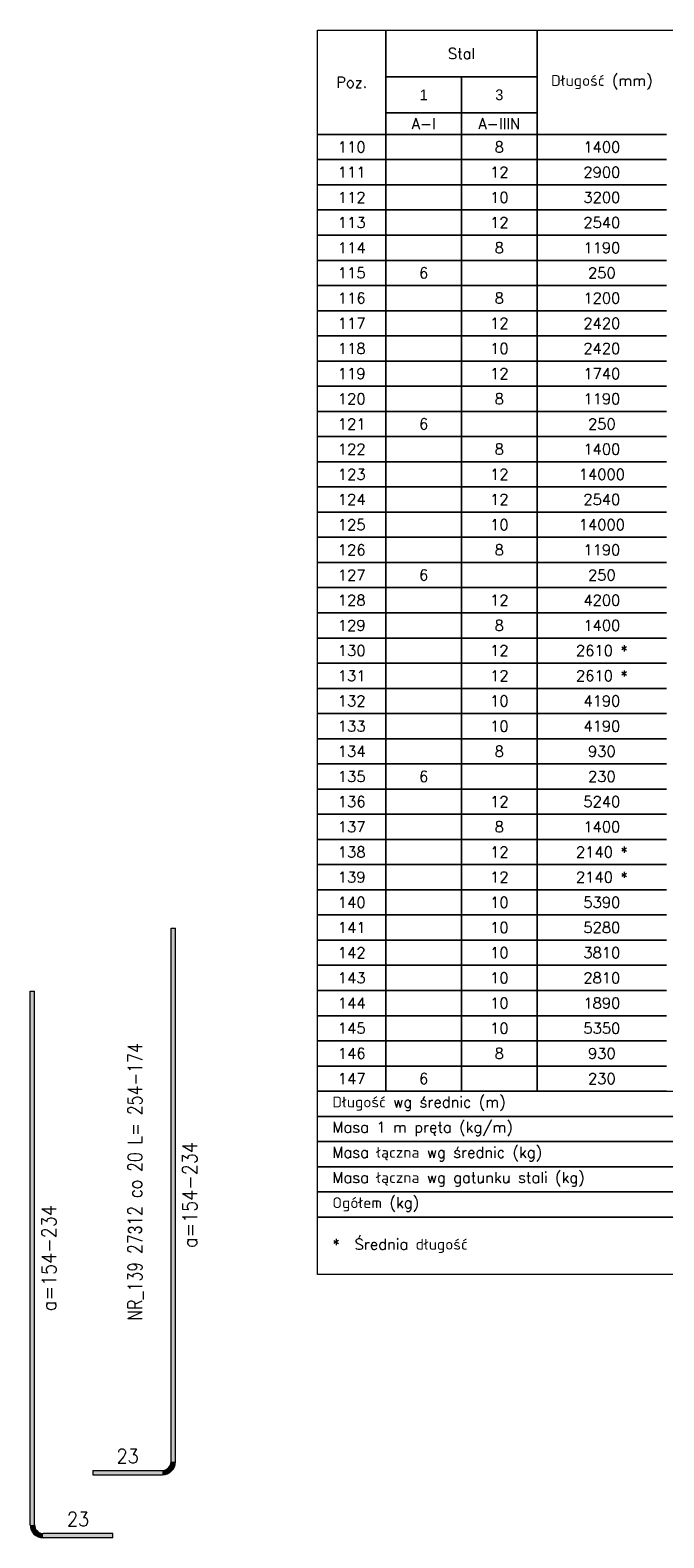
# Model space of a CAD drawing. Extents: x 253237 to 278058, y -131782 to -118389.
# Tile 20 of 23: x 273145 to 274906, y -128318 to -124126. Entities that reach past the tile are written whole.
import ezdxf

# ---------------------------------------------------------------- set-up
doc = ezdxf.new("R2010")
doc.units = 0
doc.header["$LTSCALE"] = 5
doc.header["$MEASUREMENT"] = 0
doc.layers.add('AutoCAD_Structural_Detailing_pręt wyrzucony', color=7, linetype='Continuous', lineweight=13)
doc.layers.add('AutoCAD_Structural_Detailing_tabele zbrojenia', color=7, linetype='Continuous', lineweight=20)
doc.styles.add('marta', font='simplex.shx', dxfattribs={"width": 0.8})
doc.styles.add('r-simplex', font='simplex.shx', dxfattribs={"width": 0.9})
doc.styles.add('styl2T', font='simplex.shx', dxfattribs={"height": 30})

msp = doc.modelspace()

# ---------------------------------------------------------------- hatches: boundary and pattern name
at = {"layer": 'AutoCAD_Structural_Detailing_pręt wyrzucony'}
for points in [[(273548.66, -128106.61), (273536.66, -128106.61), (273536.66, -126622.61), (273548.66, -126622.61)], [(273157.08, -128282), (273145.08, -128282), (273145.08, -126798), (273157.08, -126798)], [(273318.81, -128142.61), (273318.81, -128130.61), (273512.66, -128130.61), (273512.66, -128142.61)], [(273374.93, -128306), (273374.93, -128318), (273181.08, -128318), (273181.08, -128306)]]:
    msp.add_hatch(color=6, dxfattribs=at).paths.add_polyline_path(points, flags=0)
h = msp.add_hatch(color=6, dxfattribs=at)
edge = h.paths.add_edge_path(flags=0)
edge.add_line((273512.66, -128142.61), (273512.66, -128130.61))
edge.add_arc((273512.66, -128106.61), 24, -90, 0)
edge.add_line((273536.66, -128106.61), (273548.66, -128106.61))
edge.add_arc((273512.66, -128106.61), 36, 270, 360, ccw=False)
h = msp.add_hatch(color=6, dxfattribs=at)
edge = h.paths.add_edge_path(flags=0)
edge.add_line((273145.08, -128282), (273157.08, -128282))
edge.add_arc((273181.08, -128282), 24, 180, 270)
edge.add_line((273181.08, -128306), (273181.08, -128318))
edge.add_arc((273181.08, -128282), 36, 540, 630, ccw=False)

# ---------------------------------------------------------------- linework, layer by layer
at = {"layer": 'AutoCAD_Structural_Detailing_pręt wyrzucony', "color": 6}
for p, q in [((273536.66, -128106.61), (273536.66, -126622.61)), ((273536.66, -126622.61), (273548.66, -126622.61)), ((273548.66, -128106.61), (273548.66, -126622.61)), ((273145.08, -128282), (273145.08, -126798)), ((273145.08, -126798), (273157.08, -126798)), ((273157.08, -128282), (273157.08, -126798)), ((273318.81, -128130.61), (273512.66, -128130.61)), ((273318.81, -128130.61), (273318.81, -128142.61)), ((273318.81, -128142.61), (273512.66, -128142.61)), ((273374.93, -128306), (273181.08, -128306)), ((273374.93, -128318), (273374.93, -128306)), ((273374.93, -128318), (273181.08, -128318))]:
    msp.add_line(p, q, dxfattribs=at)
for centre, radius, start, end in [((273512.66, -128106.61), 24, 270, 0), ((273512.66, -128106.61), 36, 270, 360), ((273181.08, -128282), 36, 180, 270), ((273181.08, -128282), 24, 180, 270)]:
    msp.add_arc(centre, radius, start, end, dxfattribs=at)
at = {"layer": 'AutoCAD_Structural_Detailing_tabele zbrojenia', "color": 242}
for p, q in [((273943.54, -124126.21), (276913.54, -124126.21)), ((273943.54, -127586.21), (273943.54, -124126.21)), ((273943.54, -124126.21), (274133.54, -124126.21)), ((273943.54, -124416.21), (273943.54, -124126.21)), ((274133.54, -124126.21), (274133.54, -124416.21)), ((274133.54, -124126.21), (274553.54, -124126.21)), ((274133.54, -124256.21), (274133.54, -124126.21)), ((274553.54, -124126.21), (274913.54, -124126.21)), ((274553.54, -124416.21), (274553.54, -124126.21)), ((274553.54, -124126.21), (274553.54, -124256.21)), ((274553.54, -124256.21), (274133.54, -124256.21)), ((274133.54, -124256.21), (274343.54, -124256.21)), ((274133.54, -124356.21), (274133.54, -124256.21)), ((274343.54, -124256.21), (274343.54, -124356.21)), ((274343.54, -124256.21), (274553.54, -124256.21)), ((274343.54, -124356.21), (274343.54, -124256.21)), ((274553.54, -124256.21), (274553.54, -124356.21)), ((274343.54, -124356.21), (274133.54, -124356.21)), ((274133.54, -124356.21), (274343.54, -124356.21)), ((274133.54, -124416.21), (274133.54, -124356.21)), ((274553.54, -124356.21), (274343.54, -124356.21)), ((274343.54, -124356.21), (274343.54, -124416.21)), ((274343.54, -124356.21), (274553.54, -124356.21)), ((274343.54, -124416.21), (274343.54, -124356.21)), ((274553.54, -124356.21), (274553.54, -124416.21)), ((274133.54, -124416.21), (273943.54, -124416.21)), ((273943.54, -124416.21), (274133.54, -124416.21)), ((273943.54, -124486.21), (273943.54, -124416.21)), ((274343.54, -124416.21), (274133.54, -124416.21)), ((274133.54, -124416.21), (274133.54, -124486.21)), ((274133.54, -124416.21), (274343.54, -124416.21)), ((274133.54, -124486.21), (274133.54, -124416.21)), ((274553.54, -124416.21), (274343.54, -124416.21)), ((274343.54, -124416.21), (274343.54, -124486.21)), ((274343.54, -124416.21), (274553.54, -124416.21)), ((274343.54, -124486.21), (274343.54, -124416.21)), ((274913.54, -124416.21), (274553.54, -124416.21)), ((274553.54, -124416.21), (274553.54, -124486.21)), ((274553.54, -124416.21), (274913.54, -124416.21)), ((274553.54, -124486.21), (274553.54, -124416.21)), ((274133.54, -124486.21), (273943.54, -124486.21)), ((273943.54, -124486.21), (274133.54, -124486.21)), ((273943.54, -124556.21), (273943.54, -124486.21)), ((274343.54, -124486.21), (274133.54, -124486.21)), ((274133.54, -124486.21), (274133.54, -124556.21)), ((274133.54, -124486.21), (274343.54, -124486.21)), ((274133.54, -124556.21), (274133.54, -124486.21)), ((274553.54, -124486.21), (274343.54, -124486.21)), ((274343.54, -124486.21), (274343.54, -124556.21)), ((274343.54, -124486.21), (274553.54, -124486.21)), ((274343.54, -124556.21), (274343.54, -124486.21)), ((274913.54, -124486.21), (274553.54, -124486.21)), ((274553.54, -124486.21), (274553.54, -124556.21)), ((274553.54, -124486.21), (274913.54, -124486.21)), ((274553.54, -124556.21), (274553.54, -124486.21)), ((274133.54, -124556.21), (273943.54, -124556.21)), ((273943.54, -124556.21), (274133.54, -124556.21)), ((273943.54, -124626.21), (273943.54, -124556.21)), ((274343.54, -124556.21), (274133.54, -124556.21)), ((274133.54, -124556.21), (274133.54, -124626.21)), ((274133.54, -124556.21), (274343.54, -124556.21)), ((274133.54, -124626.21), (274133.54, -124556.21)), ((274553.54, -124556.21), (274343.54, -124556.21)), ((274343.54, -124556.21), (274343.54, -124626.21)), ((274343.54, -124556.21), (274553.54, -124556.21)), ((274343.54, -124626.21), (274343.54, -124556.21)), ((274913.54, -124556.21), (274553.54, -124556.21)), ((274553.54, -124556.21), (274553.54, -124626.21)), ((274553.54, -124556.21), (274913.54, -124556.21)), ((274553.54, -124626.21), (274553.54, -124556.21)), ((274133.54, -124626.21), (273943.54, -124626.21)), ((273943.54, -124626.21), (274133.54, -124626.21)), ((273943.54, -124696.21), (273943.54, -124626.21)), ((274343.54, -124626.21), (274133.54, -124626.21)), ((274133.54, -124626.21), (274133.54, -124696.21)), ((274133.54, -124626.21), (274343.54, -124626.21)), ((274133.54, -124696.21), (274133.54, -124626.21)), ((274553.54, -124626.21), (274343.54, -124626.21)), ((274343.54, -124626.21), (274343.54, -124696.21)), ((274343.54, -124626.21), (274553.54, -124626.21)), ((274343.54, -124696.21), (274343.54, -124626.21)), ((274913.54, -124626.21), (274553.54, -124626.21)), ((274553.54, -124626.21), (274553.54, -124696.21)), ((274553.54, -124626.21), (274913.54, -124626.21)), ((274553.54, -124696.21), (274553.54, -124626.21)), ((274133.54, -124696.21), (273943.54, -124696.21)), ((273943.54, -124696.21), (274133.54, -124696.21)), ((273943.54, -124766.21), (273943.54, -124696.21)), ((274343.54, -124696.21), (274133.54, -124696.21)), ((274133.54, -124696.21), (274133.54, -124766.21)), ((274133.54, -124696.21), (274343.54, -124696.21)), ((274133.54, -124766.21), (274133.54, -124696.21)), ((274553.54, -124696.21), (274343.54, -124696.21)), ((274343.54, -124696.21), (274343.54, -124766.21)), ((274343.54, -124696.21), (274553.54, -124696.21)), ((274343.54, -124766.21), (274343.54, -124696.21)), ((274913.54, -124696.21), (274553.54, -124696.21)), ((274553.54, -124696.21), (274553.54, -124766.21)), ((274553.54, -124696.21), (274913.54, -124696.21)), ((274553.54, -124766.21), (274553.54, -124696.21)), ((274133.54, -124766.21), (273943.54, -124766.21)), ((273943.54, -124766.21), (274133.54, -124766.21)), ((273943.54, -124836.21), (273943.54, -124766.21)), ((274343.54, -124766.21), (274133.54, -124766.21)), ((274133.54, -124766.21), (274133.54, -124836.21)), ((274133.54, -124766.21), (274343.54, -124766.21)), ((274133.54, -124836.21), (274133.54, -124766.21)), ((274553.54, -124766.21), (274343.54, -124766.21)), ((274343.54, -124766.21), (274343.54, -124836.21)), ((274343.54, -124766.21), (274553.54, -124766.21)), ((274343.54, -124836.21), (274343.54, -124766.21)), ((274913.54, -124766.21), (274553.54, -124766.21)), ((274553.54, -124766.21), (274553.54, -124836.21)), ((274553.54, -124766.21), (274913.54, -124766.21)), ((274553.54, -124836.21), (274553.54, -124766.21)), ((274133.54, -124836.21), (273943.54, -124836.21)), ((273943.54, -124836.21), (274133.54, -124836.21)), ((273943.54, -124906.21), (273943.54, -124836.21)), ((274343.54, -124836.21), (274133.54, -124836.21)), ((274133.54, -124836.21), (274133.54, -124906.21)), ((274133.54, -124836.21), (274343.54, -124836.21)), ((274133.54, -124906.21), (274133.54, -124836.21)), ((274553.54, -124836.21), (274343.54, -124836.21)), ((274343.54, -124836.21), (274343.54, -124906.21)), ((274343.54, -124836.21), (274553.54, -124836.21)), ((274343.54, -124906.21), (274343.54, -124836.21)), ((274913.54, -124836.21), (274553.54, -124836.21)), ((274553.54, -124836.21), (274553.54, -124906.21)), ((274553.54, -124836.21), (274913.54, -124836.21)), ((274553.54, -124906.21), (274553.54, -124836.21)), ((274133.54, -124906.21), (273943.54, -124906.21)), ((273943.54, -124906.21), (274133.54, -124906.21)), ((273943.54, -124976.21), (273943.54, -124906.21)), ((274343.54, -124906.21), (274133.54, -124906.21)), ((274133.54, -124906.21), (274133.54, -124976.21)), ((274133.54, -124906.21), (274343.54, -124906.21)), ((274133.54, -124976.21), (274133.54, -124906.21)), ((274553.54, -124906.21), (274343.54, -124906.21)), ((274343.54, -124906.21), (274343.54, -124976.21)), ((274343.54, -124906.21), (274553.54, -124906.21)), ((274343.54, -124976.21), (274343.54, -124906.21)), ((274913.54, -124906.21), (274553.54, -124906.21)), ((274553.54, -124906.21), (274553.54, -124976.21)), ((274553.54, -124906.21), (274913.54, -124906.21)), ((274553.54, -124976.21), (274553.54, -124906.21)), ((274133.54, -124976.21), (273943.54, -124976.21)), ((273943.54, -124976.21), (274133.54, -124976.21)), ((273943.54, -125046.21), (273943.54, -124976.21)), ((274343.54, -124976.21), (274133.54, -124976.21)), ((274133.54, -124976.21), (274133.54, -125046.21)), ((274133.54, -124976.21), (274343.54, -124976.21)), ((274133.54, -125046.21), (274133.54, -124976.21)), ((274553.54, -124976.21), (274343.54, -124976.21)), ((274343.54, -124976.21), (274343.54, -125046.21)), ((274343.54, -124976.21), (274553.54, -124976.21)), ((274343.54, -125046.21), (274343.54, -124976.21)), ((274913.54, -124976.21), (274553.54, -124976.21)), ((274553.54, -124976.21), (274553.54, -125046.21)), ((274553.54, -124976.21), (274913.54, -124976.21)), ((274553.54, -125046.21), (274553.54, -124976.21)), ((274133.54, -125046.21), (273943.54, -125046.21)), ((273943.54, -125046.21), (274133.54, -125046.21)), ((273943.54, -125116.21), (273943.54, -125046.21)), ((274343.54, -125046.21), (274133.54, -125046.21)), ((274133.54, -125046.21), (274133.54, -125116.21)), ((274133.54, -125046.21), (274343.54, -125046.21)), ((274133.54, -125116.21), (274133.54, -125046.21)), ((274553.54, -125046.21), (274343.54, -125046.21)), ((274343.54, -125046.21), (274343.54, -125116.21)), ((274343.54, -125046.21), (274553.54, -125046.21)), ((274343.54, -125116.21), (274343.54, -125046.21)), ((274913.54, -125046.21), (274553.54, -125046.21)), ((274553.54, -125046.21), (274553.54, -125116.21)), ((274553.54, -125046.21), (274913.54, -125046.21)), ((274553.54, -125116.21), (274553.54, -125046.21)), ((274133.54, -125116.21), (273943.54, -125116.21)), ((273943.54, -125116.21), (274133.54, -125116.21)), ((273943.54, -125186.21), (273943.54, -125116.21)), ((274343.54, -125116.21), (274133.54, -125116.21)), ((274133.54, -125116.21), (274133.54, -125186.21)), ((274133.54, -125116.21), (274343.54, -125116.21)), ((274133.54, -125186.21), (274133.54, -125116.21)), ((274553.54, -125116.21), (274343.54, -125116.21)), ((274343.54, -125116.21), (274343.54, -125186.21)), ((274343.54, -125116.21), (274553.54, -125116.21)), ((274343.54, -125186.21), (274343.54, -125116.21)), ((274913.54, -125116.21), (274553.54, -125116.21)), ((274553.54, -125116.21), (274553.54, -125186.21)), ((274553.54, -125116.21), (274913.54, -125116.21)), ((274553.54, -125186.21), (274553.54, -125116.21)), ((274133.54, -125186.21), (273943.54, -125186.21)), ((273943.54, -125186.21), (274133.54, -125186.21)), ((273943.54, -125256.21), (273943.54, -125186.21)), ((274343.54, -125186.21), (274133.54, -125186.21)), ((274133.54, -125186.21), (274133.54, -125256.21)), ((274133.54, -125186.21), (274343.54, -125186.21)), ((274133.54, -125256.21), (274133.54, -125186.21)), ((274553.54, -125186.21), (274343.54, -125186.21)), ((274343.54, -125186.21), (274343.54, -125256.21)), ((274343.54, -125186.21), (274553.54, -125186.21)), ((274343.54, -125256.21), (274343.54, -125186.21)), ((274913.54, -125186.21), (274553.54, -125186.21)), ((274553.54, -125186.21), (274553.54, -125256.21)), ((274553.54, -125186.21), (274913.54, -125186.21)), ((274553.54, -125256.21), (274553.54, -125186.21)), ((274133.54, -125256.21), (273943.54, -125256.21)), ((273943.54, -125256.21), (274133.54, -125256.21)), ((273943.54, -125326.21), (273943.54, -125256.21)), ((274343.54, -125256.21), (274133.54, -125256.21)), ((274133.54, -125256.21), (274133.54, -125326.21)), ((274133.54, -125256.21), (274343.54, -125256.21)), ((274133.54, -125326.21), (274133.54, -125256.21)), ((274553.54, -125256.21), (274343.54, -125256.21)), ((274343.54, -125256.21), (274343.54, -125326.21)), ((274343.54, -125256.21), (274553.54, -125256.21)), ((274343.54, -125326.21), (274343.54, -125256.21)), ((274913.54, -125256.21), (274553.54, -125256.21)), ((274553.54, -125256.21), (274553.54, -125326.21)), ((274553.54, -125256.21), (274913.54, -125256.21)), ((274553.54, -125326.21), (274553.54, -125256.21)), ((274133.54, -125326.21), (273943.54, -125326.21)), ((273943.54, -125326.21), (274133.54, -125326.21)), ((273943.54, -125396.21), (273943.54, -125326.21)), ((274343.54, -125326.21), (274133.54, -125326.21)), ((274133.54, -125326.21), (274133.54, -125396.21)), ((274133.54, -125326.21), (274343.54, -125326.21)), ((274133.54, -125396.21), (274133.54, -125326.21)), ((274553.54, -125326.21), (274343.54, -125326.21)), ((274343.54, -125326.21), (274343.54, -125396.21)), ((274343.54, -125326.21), (274553.54, -125326.21)), ((274343.54, -125396.21), (274343.54, -125326.21)), ((274913.54, -125326.21), (274553.54, -125326.21)), ((274553.54, -125326.21), (274553.54, -125396.21)), ((274553.54, -125326.21), (274913.54, -125326.21)), ((274553.54, -125396.21), (274553.54, -125326.21)), ((274133.54, -125396.21), (273943.54, -125396.21)), ((273943.54, -125396.21), (274133.54, -125396.21)), ((273943.54, -125466.21), (273943.54, -125396.21)), ((274343.54, -125396.21), (274133.54, -125396.21)), ((274133.54, -125396.21), (274133.54, -125466.21)), ((274133.54, -125396.21), (274343.54, -125396.21)), ((274133.54, -125466.21), (274133.54, -125396.21)), ((274553.54, -125396.21), (274343.54, -125396.21)), ((274343.54, -125396.21), (274343.54, -125466.21)), ((274343.54, -125396.21), (274553.54, -125396.21)), ((274343.54, -125466.21), (274343.54, -125396.21)), ((274913.54, -125396.21), (274553.54, -125396.21)), ((274553.54, -125396.21), (274553.54, -125466.21)), ((274553.54, -125396.21), (274913.54, -125396.21)), ((274553.54, -125466.21), (274553.54, -125396.21)), ((274133.54, -125466.21), (273943.54, -125466.21)), ((273943.54, -125466.21), (274133.54, -125466.21)), ((273943.54, -125536.21), (273943.54, -125466.21)), ((274343.54, -125466.21), (274133.54, -125466.21)), ((274133.54, -125466.21), (274133.54, -125536.21)), ((274133.54, -125466.21), (274343.54, -125466.21)), ((274133.54, -125536.21), (274133.54, -125466.21)), ((274553.54, -125466.21), (274343.54, -125466.21)), ((274343.54, -125466.21), (274343.54, -125536.21)), ((274343.54, -125466.21), (274553.54, -125466.21)), ((274343.54, -125536.21), (274343.54, -125466.21)), ((274913.54, -125466.21), (274553.54, -125466.21)), ((274553.54, -125466.21), (274553.54, -125536.21)), ((274553.54, -125466.21), (274913.54, -125466.21)), ((274553.54, -125536.21), (274553.54, -125466.21)), ((274133.54, -125536.21), (273943.54, -125536.21)), ((273943.54, -125536.21), (274133.54, -125536.21)), ((273943.54, -125606.21), (273943.54, -125536.21)), ((274343.54, -125536.21), (274133.54, -125536.21)), ((274133.54, -125536.21), (274133.54, -125606.21)), ((274133.54, -125536.21), (274343.54, -125536.21)), ((274133.54, -125606.21), (274133.54, -125536.21)), ((274553.54, -125536.21), (274343.54, -125536.21)), ((274343.54, -125536.21), (274343.54, -125606.21)), ((274343.54, -125536.21), (274553.54, -125536.21)), ((274343.54, -125606.21), (274343.54, -125536.21)), ((274913.54, -125536.21), (274553.54, -125536.21)), ((274553.54, -125536.21), (274553.54, -125606.21)), ((274553.54, -125536.21), (274913.54, -125536.21)), ((274553.54, -125606.21), (274553.54, -125536.21)), ((274133.54, -125606.21), (273943.54, -125606.21)), ((273943.54, -125606.21), (274133.54, -125606.21)), ((273943.54, -125676.21), (273943.54, -125606.21)), ((274343.54, -125606.21), (274133.54, -125606.21)), ((274133.54, -125606.21), (274133.54, -125676.21)), ((274133.54, -125606.21), (274343.54, -125606.21)), ((274133.54, -125676.21), (274133.54, -125606.21)), ((274553.54, -125606.21), (274343.54, -125606.21)), ((274343.54, -125606.21), (274343.54, -125676.21)), ((274343.54, -125606.21), (274553.54, -125606.21)), ((274343.54, -125676.21), (274343.54, -125606.21)), ((274913.54, -125606.21), (274553.54, -125606.21)), ((274553.54, -125606.21), (274553.54, -125676.21)), ((274553.54, -125606.21), (274913.54, -125606.21)), ((274553.54, -125676.21), (274553.54, -125606.21)), ((274133.54, -125676.21), (273943.54, -125676.21)), ((273943.54, -125676.21), (274133.54, -125676.21)), ((273943.54, -125746.21), (273943.54, -125676.21)), ((274343.54, -125676.21), (274133.54, -125676.21)), ((274133.54, -125676.21), (274133.54, -125746.21)), ((274133.54, -125676.21), (274343.54, -125676.21)), ((274133.54, -125746.21), (274133.54, -125676.21)), ((274553.54, -125676.21), (274343.54, -125676.21)), ((274343.54, -125676.21), (274343.54, -125746.21)), ((274343.54, -125676.21), (274553.54, -125676.21)), ((274343.54, -125746.21), (274343.54, -125676.21)), ((274913.54, -125676.21), (274553.54, -125676.21)), ((274553.54, -125676.21), (274553.54, -125746.21)), ((274553.54, -125676.21), (274913.54, -125676.21)), ((274553.54, -125746.21), (274553.54, -125676.21)), ((274133.54, -125746.21), (273943.54, -125746.21)), ((273943.54, -125746.21), (274133.54, -125746.21)), ((273943.54, -125816.21), (273943.54, -125746.21)), ((274343.54, -125746.21), (274133.54, -125746.21)), ((274133.54, -125746.21), (274133.54, -125816.21)), ((274133.54, -125746.21), (274343.54, -125746.21)), ((274133.54, -125816.21), (274133.54, -125746.21)), ((274553.54, -125746.21), (274343.54, -125746.21)), ((274343.54, -125746.21), (274343.54, -125816.21)), ((274343.54, -125746.21), (274553.54, -125746.21)), ((274343.54, -125816.21), (274343.54, -125746.21)), ((274913.54, -125746.21), (274553.54, -125746.21)), ((274553.54, -125746.21), (274553.54, -125816.21)), ((274553.54, -125746.21), (274913.54, -125746.21)), ((274553.54, -125816.21), (274553.54, -125746.21)), ((274133.54, -125816.21), (273943.54, -125816.21)), ((273943.54, -125816.21), (274133.54, -125816.21)), ((273943.54, -125886.21), (273943.54, -125816.21)), ((274343.54, -125816.21), (274133.54, -125816.21)), ((274133.54, -125816.21), (274133.54, -125886.21)), ((274133.54, -125816.21), (274343.54, -125816.21)), ((274133.54, -125886.21), (274133.54, -125816.21)), ((274553.54, -125816.21), (274343.54, -125816.21)), ((274343.54, -125816.21), (274343.54, -125886.21)), ((274343.54, -125816.21), (274553.54, -125816.21)), ((274343.54, -125886.21), (274343.54, -125816.21)), ((274913.54, -125816.21), (274553.54, -125816.21)), ((274553.54, -125816.21), (274553.54, -125886.21)), ((274553.54, -125816.21), (274913.54, -125816.21)), ((274553.54, -125886.21), (274553.54, -125816.21)), ((274133.54, -125886.21), (273943.54, -125886.21)), ((273943.54, -125886.21), (274133.54, -125886.21)), ((273943.54, -125956.21), (273943.54, -125886.21)), ((274343.54, -125886.21), (274133.54, -125886.21)), ((274133.54, -125886.21), (274133.54, -125956.21)), ((274133.54, -125886.21), (274343.54, -125886.21)), ((274133.54, -125956.21), (274133.54, -125886.21)), ((274553.54, -125886.21), (274343.54, -125886.21)), ((274343.54, -125886.21), (274343.54, -125956.21)), ((274343.54, -125886.21), (274553.54, -125886.21)), ((274343.54, -125956.21), (274343.54, -125886.21)), ((274913.54, -125886.21), (274553.54, -125886.21)), ((274553.54, -125886.21), (274553.54, -125956.21)), ((274553.54, -125886.21), (274913.54, -125886.21)), ((274553.54, -125956.21), (274553.54, -125886.21)), ((274133.54, -125956.21), (273943.54, -125956.21)), ((273943.54, -125956.21), (274133.54, -125956.21)), ((273943.54, -126026.21), (273943.54, -125956.21)), ((274343.54, -125956.21), (274133.54, -125956.21)), ((274133.54, -125956.21), (274133.54, -126026.21)), ((274133.54, -125956.21), (274343.54, -125956.21)), ((274133.54, -126026.21), (274133.54, -125956.21)), ((274553.54, -125956.21), (274343.54, -125956.21)), ((274343.54, -125956.21), (274343.54, -126026.21)), ((274343.54, -125956.21), (274553.54, -125956.21)), ((274343.54, -126026.21), (274343.54, -125956.21)), ((274913.54, -125956.21), (274553.54, -125956.21)), ((274553.54, -125956.21), (274553.54, -126026.21)), ((274553.54, -125956.21), (274913.54, -125956.21)), ((274553.54, -126026.21), (274553.54, -125956.21)), ((274133.54, -126026.21), (273943.54, -126026.21)), ((273943.54, -126026.21), (274133.54, -126026.21)), ((273943.54, -126096.21), (273943.54, -126026.21)), ((274343.54, -126026.21), (274133.54, -126026.21)), ((274133.54, -126026.21), (274133.54, -126096.21)), ((274133.54, -126026.21), (274343.54, -126026.21)), ((274133.54, -126096.21), (274133.54, -126026.21)), ((274553.54, -126026.21), (274343.54, -126026.21)), ((274343.54, -126026.21), (274343.54, -126096.21)), ((274343.54, -126026.21), (274553.54, -126026.21)), ((274343.54, -126096.21), (274343.54, -126026.21)), ((274913.54, -126026.21), (274553.54, -126026.21)), ((274553.54, -126026.21), (274553.54, -126096.21)), ((274553.54, -126026.21), (274913.54, -126026.21)), ((274553.54, -126096.21), (274553.54, -126026.21)), ((274133.54, -126096.21), (273943.54, -126096.21)), ((273943.54, -126096.21), (274133.54, -126096.21)), ((273943.54, -126166.21), (273943.54, -126096.21)), ((274343.54, -126096.21), (274133.54, -126096.21)), ((274133.54, -126096.21), (274133.54, -126166.21)), ((274133.54, -126096.21), (274343.54, -126096.21)), ((274133.54, -126166.21), (274133.54, -126096.21)), ((274553.54, -126096.21), (274343.54, -126096.21)), ((274343.54, -126096.21), (274343.54, -126166.21)), ((274343.54, -126096.21), (274553.54, -126096.21)), ((274343.54, -126166.21), (274343.54, -126096.21)), ((274913.54, -126096.21), (274553.54, -126096.21)), ((274553.54, -126096.21), (274553.54, -126166.21)), ((274553.54, -126096.21), (274913.54, -126096.21)), ((274553.54, -126166.21), (274553.54, -126096.21)), ((274133.54, -126166.21), (273943.54, -126166.21)), ((273943.54, -126166.21), (274133.54, -126166.21)), ((273943.54, -126236.21), (273943.54, -126166.21)), ((274343.54, -126166.21), (274133.54, -126166.21)), ((274133.54, -126166.21), (274133.54, -126236.21)), ((274133.54, -126166.21), (274343.54, -126166.21)), ((274133.54, -126236.21), (274133.54, -126166.21)), ((274553.54, -126166.21), (274343.54, -126166.21)), ((274343.54, -126166.21), (274343.54, -126236.21)), ((274343.54, -126166.21), (274553.54, -126166.21)), ((274343.54, -126236.21), (274343.54, -126166.21)), ((274913.54, -126166.21), (274553.54, -126166.21)), ((274553.54, -126166.21), (274553.54, -126236.21)), ((274553.54, -126166.21), (274913.54, -126166.21)), ((274553.54, -126236.21), (274553.54, -126166.21)), ((274133.54, -126236.21), (273943.54, -126236.21)), ((273943.54, -126236.21), (274133.54, -126236.21)), ((273943.54, -126306.21), (273943.54, -126236.21)), ((274343.54, -126236.21), (274133.54, -126236.21)), ((274133.54, -126236.21), (274133.54, -126306.21)), ((274133.54, -126236.21), (274343.54, -126236.21)), ((274133.54, -126306.21), (274133.54, -126236.21)), ((274553.54, -126236.21), (274343.54, -126236.21)), ((274343.54, -126236.21), (274343.54, -126306.21)), ((274343.54, -126236.21), (274553.54, -126236.21)), ((274343.54, -126306.21), (274343.54, -126236.21)), ((274913.54, -126236.21), (274553.54, -126236.21)), ((274553.54, -126236.21), (274553.54, -126306.21)), ((274553.54, -126236.21), (274913.54, -126236.21)), ((274553.54, -126306.21), (274553.54, -126236.21)), ((274133.54, -126306.21), (273943.54, -126306.21)), ((273943.54, -126306.21), (274133.54, -126306.21)), ((273943.54, -126376.21), (273943.54, -126306.21)), ((274343.54, -126306.21), (274133.54, -126306.21)), ((274133.54, -126306.21), (274133.54, -126376.21)), ((274133.54, -126306.21), (274343.54, -126306.21)), ((274133.54, -126376.21), (274133.54, -126306.21)), ((274553.54, -126306.21), (274343.54, -126306.21)), ((274343.54, -126306.21), (274343.54, -126376.21)), ((274343.54, -126306.21), (274553.54, -126306.21)), ((274343.54, -126376.21), (274343.54, -126306.21)), ((274913.54, -126306.21), (274553.54, -126306.21)), ((274553.54, -126306.21), (274553.54, -126376.21)), ((274553.54, -126306.21), (274913.54, -126306.21)), ((274553.54, -126376.21), (274553.54, -126306.21)), ((274133.54, -126376.21), (273943.54, -126376.21)), ((273943.54, -126376.21), (274133.54, -126376.21)), ((273943.54, -126446.21), (273943.54, -126376.21)), ((274343.54, -126376.21), (274133.54, -126376.21)), ((274133.54, -126376.21), (274133.54, -126446.21)), ((274133.54, -126376.21), (274343.54, -126376.21)), ((274133.54, -126446.21), (274133.54, -126376.21)), ((274553.54, -126376.21), (274343.54, -126376.21)), ((274343.54, -126376.21), (274343.54, -126446.21)), ((274343.54, -126376.21), (274553.54, -126376.21)), ((274343.54, -126446.21), (274343.54, -126376.21)), ((274913.54, -126376.21), (274553.54, -126376.21)), ((274553.54, -126376.21), (274553.54, -126446.21)), ((274553.54, -126376.21), (274913.54, -126376.21)), ((274553.54, -126446.21), (274553.54, -126376.21)), ((274133.54, -126446.21), (273943.54, -126446.21)), ((273943.54, -126446.21), (274133.54, -126446.21)), ((273943.54, -126516.21), (273943.54, -126446.21)), ((274343.54, -126446.21), (274133.54, -126446.21)), ((274133.54, -126446.21), (274133.54, -126516.21)), ((274133.54, -126446.21), (274343.54, -126446.21)), ((274133.54, -126516.21), (274133.54, -126446.21)), ((274553.54, -126446.21), (274343.54, -126446.21)), ((274343.54, -126446.21), (274343.54, -126516.21)), ((274343.54, -126446.21), (274553.54, -126446.21)), ((274343.54, -126516.21), (274343.54, -126446.21)), ((274913.54, -126446.21), (274553.54, -126446.21)), ((274553.54, -126446.21), (274553.54, -126516.21)), ((274553.54, -126446.21), (274913.54, -126446.21)), ((274553.54, -126516.21), (274553.54, -126446.21)), ((274133.54, -126516.21), (273943.54, -126516.21)), ((273943.54, -126516.21), (274133.54, -126516.21)), ((273943.54, -126586.21), (273943.54, -126516.21)), ((274343.54, -126516.21), (274133.54, -126516.21)), ((274133.54, -126516.21), (274133.54, -126586.21)), ((274133.54, -126516.21), (274343.54, -126516.21)), ((274133.54, -126586.21), (274133.54, -126516.21)), ((274553.54, -126516.21), (274343.54, -126516.21)), ((274343.54, -126516.21), (274343.54, -126586.21)), ((274343.54, -126516.21), (274553.54, -126516.21)), ((274343.54, -126586.21), (274343.54, -126516.21)), ((274913.54, -126516.21), (274553.54, -126516.21)), ((274553.54, -126516.21), (274553.54, -126586.21)), ((274553.54, -126516.21), (274913.54, -126516.21)), ((274553.54, -126586.21), (274553.54, -126516.21)), ((274133.54, -126586.21), (273943.54, -126586.21)), ((273943.54, -126586.21), (274133.54, -126586.21)), ((273943.54, -126656.21), (273943.54, -126586.21)), ((274343.54, -126586.21), (274133.54, -126586.21)), ((274133.54, -126586.21), (274133.54, -126656.21)), ((274133.54, -126586.21), (274343.54, -126586.21)), ((274133.54, -126656.21), (274133.54, -126586.21)), ((274553.54, -126586.21), (274343.54, -126586.21)), ((274343.54, -126586.21), (274343.54, -126656.21)), ((274343.54, -126586.21), (274553.54, -126586.21)), ((274343.54, -126656.21), (274343.54, -126586.21)), ((274913.54, -126586.21), (274553.54, -126586.21)), ((274553.54, -126586.21), (274553.54, -126656.21)), ((274553.54, -126586.21), (274913.54, -126586.21)), ((274553.54, -126656.21), (274553.54, -126586.21)), ((274133.54, -126656.21), (273943.54, -126656.21)), ((273943.54, -126656.21), (274133.54, -126656.21)), ((273943.54, -126726.21), (273943.54, -126656.21)), ((274343.54, -126656.21), (274133.54, -126656.21)), ((274133.54, -126656.21), (274133.54, -126726.21)), ((274133.54, -126656.21), (274343.54, -126656.21)), ((274133.54, -126726.21), (274133.54, -126656.21)), ((274553.54, -126656.21), (274343.54, -126656.21)), ((274343.54, -126656.21), (274343.54, -126726.21)), ((274343.54, -126656.21), (274553.54, -126656.21)), ((274343.54, -126726.21), (274343.54, -126656.21)), ((274913.54, -126656.21), (274553.54, -126656.21)), ((274553.54, -126656.21), (274553.54, -126726.21)), ((274553.54, -126656.21), (274913.54, -126656.21)), ((274553.54, -126726.21), (274553.54, -126656.21)), ((274133.54, -126726.21), (273943.54, -126726.21)), ((273943.54, -126726.21), (274133.54, -126726.21)), ((273943.54, -126796.21), (273943.54, -126726.21)), ((274343.54, -126726.21), (274133.54, -126726.21)), ((274133.54, -126726.21), (274133.54, -126796.21)), ((274133.54, -126726.21), (274343.54, -126726.21)), ((274133.54, -126796.21), (274133.54, -126726.21)), ((274553.54, -126726.21), (274343.54, -126726.21)), ((274343.54, -126726.21), (274343.54, -126796.21)), ((274343.54, -126726.21), (274553.54, -126726.21)), ((274343.54, -126796.21), (274343.54, -126726.21)), ((274913.54, -126726.21), (274553.54, -126726.21)), ((274553.54, -126726.21), (274553.54, -126796.21)), ((274553.54, -126726.21), (274913.54, -126726.21)), ((274553.54, -126796.21), (274553.54, -126726.21)), ((274133.54, -126796.21), (273943.54, -126796.21)), ((273943.54, -126796.21), (274133.54, -126796.21)), ((273943.54, -126866.21), (273943.54, -126796.21)), ((274343.54, -126796.21), (274133.54, -126796.21)), ((274133.54, -126796.21), (274133.54, -126866.21)), ((274133.54, -126796.21), (274343.54, -126796.21)), ((274133.54, -126866.21), (274133.54, -126796.21)), ((274553.54, -126796.21), (274343.54, -126796.21)), ((274343.54, -126796.21), (274343.54, -126866.21)), ((274343.54, -126796.21), (274553.54, -126796.21)), ((274343.54, -126866.21), (274343.54, -126796.21)), ((274913.54, -126796.21), (274553.54, -126796.21)), ((274553.54, -126796.21), (274553.54, -126866.21)), ((274553.54, -126796.21), (274913.54, -126796.21)), ((274553.54, -126866.21), (274553.54, -126796.21)), ((274133.54, -126866.21), (273943.54, -126866.21)), ((273943.54, -126866.21), (274133.54, -126866.21)), ((273943.54, -126936.21), (273943.54, -126866.21)), ((274343.54, -126866.21), (274133.54, -126866.21)), ((274133.54, -126866.21), (274133.54, -126936.21)), ((274133.54, -126866.21), (274343.54, -126866.21)), ((274133.54, -126936.21), (274133.54, -126866.21)), ((274553.54, -126866.21), (274343.54, -126866.21)), ((274343.54, -126866.21), (274343.54, -126936.21)), ((274343.54, -126866.21), (274553.54, -126866.21)), ((274343.54, -126936.21), (274343.54, -126866.21)), ((274913.54, -126866.21), (274553.54, -126866.21)), ((274553.54, -126866.21), (274553.54, -126936.21)), ((274553.54, -126866.21), (274913.54, -126866.21)), ((274553.54, -126936.21), (274553.54, -126866.21)), ((274133.54, -126936.21), (273943.54, -126936.21)), ((273943.54, -126936.21), (274133.54, -126936.21)), ((273943.54, -127006.21), (273943.54, -126936.21)), ((274343.54, -126936.21), (274133.54, -126936.21)), ((274133.54, -126936.21), (274133.54, -127006.21)), ((274133.54, -126936.21), (274343.54, -126936.21)), ((274133.54, -127006.21), (274133.54, -126936.21)), ((274553.54, -126936.21), (274343.54, -126936.21)), ((274343.54, -126936.21), (274343.54, -127006.21)), ((274343.54, -126936.21), (274553.54, -126936.21)), ((274343.54, -127006.21), (274343.54, -126936.21)), ((274913.54, -126936.21), (274553.54, -126936.21)), ((274553.54, -126936.21), (274553.54, -127006.21)), ((274553.54, -126936.21), (274913.54, -126936.21)), ((274553.54, -127006.21), (274553.54, -126936.21)), ((274133.54, -127006.21), (273943.54, -127006.21)), ((273943.54, -127006.21), (274133.54, -127006.21)), ((273943.54, -127076.21), (273943.54, -127006.21)), ((274343.54, -127006.21), (274133.54, -127006.21)), ((274133.54, -127006.21), (274133.54, -127076.21)), ((274133.54, -127006.21), (274343.54, -127006.21)), ((274133.54, -127076.21), (274133.54, -127006.21)), ((274553.54, -127006.21), (274343.54, -127006.21)), ((274343.54, -127006.21), (274343.54, -127076.21)), ((274343.54, -127006.21), (274553.54, -127006.21)), ((274343.54, -127076.21), (274343.54, -127006.21)), ((274913.54, -127006.21), (274553.54, -127006.21)), ((274553.54, -127006.21), (274553.54, -127076.21)), ((274553.54, -127006.21), (274913.54, -127006.21)), ((274553.54, -127076.21), (274553.54, -127006.21)), ((273943.54, -127076.21), (275913.54, -127076.21)), ((273943.54, -127146.21), (273943.54, -127076.21)), ((274133.54, -127076.21), (273943.54, -127076.21)), ((274343.54, -127076.21), (274133.54, -127076.21)), ((274553.54, -127076.21), (274343.54, -127076.21)), ((274913.54, -127076.21), (274553.54, -127076.21)), ((273943.54, -127146.21), (275913.54, -127146.21)), ((273943.54, -127216.21), (273943.54, -127146.21)), ((275913.54, -127146.21), (273943.54, -127146.21)), ((273943.54, -127216.21), (275913.54, -127216.21)), ((273943.54, -127286.21), (273943.54, -127216.21)), ((275913.54, -127216.21), (273943.54, -127216.21)), ((273943.54, -127286.21), (275913.54, -127286.21)), ((273943.54, -127356.21), (273943.54, -127286.21)), ((275913.54, -127286.21), (273943.54, -127286.21)), ((273943.54, -127356.21), (275913.54, -127356.21)), ((273943.54, -127426.21), (273943.54, -127356.21)), ((275913.54, -127356.21), (273943.54, -127356.21)), ((275913.54, -127426.21), (273943.54, -127426.21)), ((273943.54, -127426.21), (276913.54, -127426.21)), ((273943.54, -127586.21), (273943.54, -127426.21)), ((276913.54, -127586.21), (273943.54, -127586.21)), ((276913.54, -127586.21), (273943.54, -127586.21))]:
    msp.add_line(p, q, dxfattribs=at)

# ---------------------------------------------------------------- texts
at = {"layer": 'AutoCAD_Structural_Detailing_pręt wyrzucony', "color": 3, "insert": (273438.31, -127328.35), "char_height": 40, "attachment_point": 5, "rotation": 90, "style": 'marta'}
msp.add_mtext('NR_139 27\\Fdiam;3\\Fsimplex.shx;12 co 20 L= 254-174', dxfattribs=at)
at = {"layer": 'AutoCAD_Structural_Detailing_pręt wyrzucony', "color": 4, "char_height": 40, "attachment_point": 5, "rotation": 90, "style": 'r-simplex'}
for insert in [(273588.66, -127364.61), (273197.08, -127540)]:
    msp.add_mtext('a=154-234', dxfattribs=dict(at, insert=insert))
at = {"layer": 'AutoCAD_Structural_Detailing_pręt wyrzucony', "color": 4, "char_height": 40, "attachment_point": 5, "style": 'r-simplex'}
for insert in [(273415.74, -128090.61), (273278, -128266)]:
    msp.add_mtext('23', dxfattribs=dict(at, insert=insert))
at = {"layer": 'AutoCAD_Structural_Detailing_tabele zbrojenia', "color": 3, "char_height": 30, "style": 'styl2T'}
for s, insert, width, attachment_point in [('Stal', (274343.54, -124191.21), 420, 5), ('Poz.', (274038.54, -124271.21), 190, 5), ('Długość (mm)', (274733.54, -124271.21), 360, 5), ('\\Fdiam;1\\Fsimplex.shx;', (274238.54, -124306.21), 210, 5), ('\\Fdiam;3\\Fsimplex.shx;', (274448.54, -124306.21), 210, 5), ('A-I', (274238.54, -124386.21), 210, 5), ('A-IIIN', (274448.54, -124386.21), 210, 5), ('  Długość wg średnic (m)', (273943.54, -127111.21), 1970, 4), ('  Masa 1 m pręta (kg/m)', (273943.54, -127181.21), 1970, 4), ('  Masa łączna wg średnic (kg)', (273943.54, -127251.21), 1970, 4), ('  Masa łączna wg gatunku stali (kg)', (273943.54, -127321.21), 1970, 4), ('  Ogółem (kg)', (273943.54, -127391.21), 1970, 4), ('  *  Średnia długość', (273943.54, -127506.21), 2970, 4)]:
    msp.add_mtext(s, dxfattribs=dict(at, insert=insert, width=width, attachment_point=attachment_point))
at = {"layer": 'AutoCAD_Structural_Detailing_tabele zbrojenia', "color": 2, "char_height": 30, "attachment_point": 5, "style": 'styl2T'}
for s, insert, width in [('110', (274038.54, -124451.21), 190), ('8', (274448.54, -124451.21), 210), ('1400', (274733.54, -124451.21), 360), ('111', (274038.54, -124521.21), 190), ('12', (274448.54, -124521.21), 210), ('2900', (274733.54, -124521.21), 360), ('112', (274038.54, -124591.21), 190), ('10', (274448.54, -124591.21), 210), ('3200', (274733.54, -124591.21), 360), ('113', (274038.54, -124661.21), 190), ('12', (274448.54, -124661.21), 210), ('2540', (274733.54, -124661.21), 360), ('114', (274038.54, -124731.21), 190), ('8', (274448.54, -124731.21), 210), ('1190', (274733.54, -124731.21), 360), ('115', (274038.54, -124801.21), 190), ('6', (274238.54, -124801.21), 210), ('250', (274733.54, -124801.21), 360), ('116', (274038.54, -124871.21), 190), ('8', (274448.54, -124871.21), 210), ('1200', (274733.54, -124871.21), 360), ('117', (274038.54, -124941.21), 190), ('12', (274448.54, -124941.21), 210), ('2420', (274733.54, -124941.21), 360), ('118', (274038.54, -125011.21), 190), ('10', (274448.54, -125011.21), 210), ('2420', (274733.54, -125011.21), 360), ('119', (274038.54, -125081.21), 190), ('12', (274448.54, -125081.21), 210), ('1740', (274733.54, -125081.21), 360), ('120', (274038.54, -125151.21), 190), ('8', (274448.54, -125151.21), 210), ('1190', (274733.54, -125151.21), 360), ('121', (274038.54, -125221.21), 190), ('6', (274238.54, -125221.21), 210), ('250', (274733.54, -125221.21), 360), ('122', (274038.54, -125291.21), 190), ('8', (274448.54, -125291.21), 210), ('1400', (274733.54, -125291.21), 360), ('123', (274038.54, -125361.21), 190), ('12', (274448.54, -125361.21), 210), ('14000', (274733.54, -125361.21), 360), ('124', (274038.54, -125431.21), 190), ('12', (274448.54, -125431.21), 210), ('2540', (274733.54, -125431.21), 360), ('125', (274038.54, -125501.21), 190), ('10', (274448.54, -125501.21), 210), ('14000', (274733.54, -125501.21), 360), ('126', (274038.54, -125571.21), 190), ('8', (274448.54, -125571.21), 210), ('1190', (274733.54, -125571.21), 360), ('127', (274038.54, -125641.21), 190), ('6', (274238.54, -125641.21), 210), ('250', (274733.54, -125641.21), 360), ('128', (274038.54, -125711.21), 190), ('12', (274448.54, -125711.21), 210), ('4200', (274733.54, -125711.21), 360), ('129', (274038.54, -125781.21), 190), ('8', (274448.54, -125781.21), 210), ('1400', (274733.54, -125781.21), 360), ('130', (274038.54, -125851.21), 190), ('12', (274448.54, -125851.21), 210), ('2610 *', (274733.54, -125851.21), 360), ('131', (274038.54, -125921.21), 190), ('12', (274448.54, -125921.21), 210), ('2610 *', (274733.54, -125921.21), 360), ('132', (274038.54, -125991.21), 190), ('10', (274448.54, -125991.21), 210), ('4190', (274733.54, -125991.21), 360), ('133', (274038.54, -126061.21), 190), ('10', (274448.54, -126061.21), 210), ('4190', (274733.54, -126061.21), 360), ('134', (274038.54, -126131.21), 190), ('8', (274448.54, -126131.21), 210), ('930', (274733.54, -126131.21), 360), ('135', (274038.54, -126201.21), 190), ('6', (274238.54, -126201.21), 210), ('230', (274733.54, -126201.21), 360), ('136', (274038.54, -126271.21), 190), ('12', (274448.54, -126271.21), 210), ('5240', (274733.54, -126271.21), 360), ('137', (274038.54, -126341.21), 190), ('8', (274448.54, -126341.21), 210), ('1400', (274733.54, -126341.21), 360), ('138', (274038.54, -126411.21), 190), ('12', (274448.54, -126411.21), 210), ('2140 *', (274733.54, -126411.21), 360), ('139', (274038.54, -126481.21), 190), ('12', (274448.54, -126481.21), 210), ('2140 *', (274733.54, -126481.21), 360), ('140', (274038.54, -126551.21), 190), ('10', (274448.54, -126551.21), 210), ('5390', (274733.54, -126551.21), 360), ('141', (274038.54, -126621.21), 190), ('10', (274448.54, -126621.21), 210), ('5280', (274733.54, -126621.21), 360), ('142', (274038.54, -126691.21), 190), ('10', (274448.54, -126691.21), 210), ('3810', (274733.54, -126691.21), 360), ('143', (274038.54, -126761.21), 190), ('10', (274448.54, -126761.21), 210), ('2810', (274733.54, -126761.21), 360), ('144', (274038.54, -126831.21), 190), ('10', (274448.54, -126831.21), 210), ('1890', (274733.54, -126831.21), 360), ('145', (274038.54, -126901.21), 190), ('10', (274448.54, -126901.21), 210), ('5350', (274733.54, -126901.21), 360), ('146', (274038.54, -126971.21), 190), ('8', (274448.54, -126971.21), 210), ('930', (274733.54, -126971.21), 360), ('147', (274038.54, -127041.21), 190), ('6', (274238.54, -127041.21), 210), ('230', (274733.54, -127041.21), 360)]:
    msp.add_mtext(s, dxfattribs=dict(at, insert=insert, width=width))

doc.saveas('drawing.dxf')
